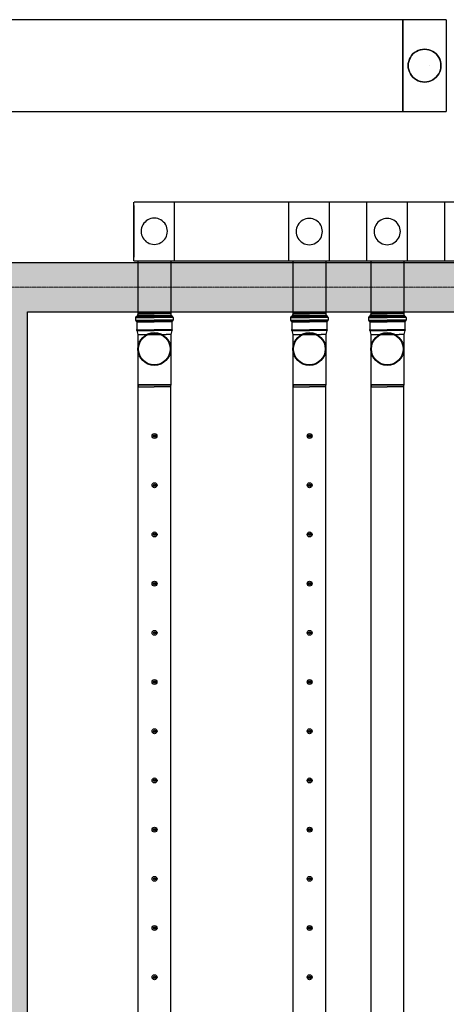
# Model space of a CAD drawing. Header units: millimetres. Extents: x -374129 to 1163271, y -112652 to 695637.
# Tile 46 of 256: x 12703 to 15303, y -38213 to -32209. Entities that reach past the tile are written whole.
import ezdxf
from ezdxf import colors
from ezdxf.entities.mleader import LeaderData, LeaderLine
from ezdxf.math import Vec2, Vec3

# ---------------------------------------------------------------- set-up
doc = ezdxf.new("R2010")
doc.units = ezdxf.units.MM
doc.linetypes.add('ACAD_ISO04W100', pattern=[30, 24, -3, 0, -3])
for name, color, linetype in [('KRT_kreskowanie', 252, 'Continuous'), ('KRT_opisy', 146, 'Continuous'), ('KRT_sciany', 2, 'Continuous'), ('KRT_technologia', 30, 'Continuous')]:
    doc.layers.add(name, color=color, linetype=linetype)
doc.layers.add('KRT_osie', color=55, linetype='ACAD_ISO04W100', lineweight=18)
doc.styles.add('WYMIAR', font='romans.shx', dxfattribs={"width": 0.8})

# ---------------------------------------------------------------- blocks, each defined once
blk = doc.blocks.new('IS_KAO_trójnik_200_góra')
at = {"layer": 'KRT_technologia', "linetype": 'Continuous', "transparency": 33554687}
for p, q in [((34910.88, 13526.05), (34909.2, 13526.05)), ((34909.2, 13526.05), (34909.2, 13514.58)), ((34910.88, 13526.05), (34910.88, 13514.58)), ((34869.72, 13524.58), (34868.63, 13524.29)), ((34868.63, 13524.29), (34868.63, 13514.58)), ((34897.28, 13524.58), (34869.72, 13524.58)), ((34869.72, 13504.58), (34869.72, 13524.58)), ((34900.61, 13524.58), (34897.28, 13524.58)), ((34903.02, 13525.22), (34900.61, 13524.58)), ((34900.61, 13524.58), (34900.61, 13507.41)), ((34903.02, 13525.22), (34901.38, 13524.78)), ((34903.05, 13525.07), (34903.05, 13514.58)), ((34903.07, 13525.27), (34903.12, 13525.45)), ((34903.14, 13525.32), (34903.14, 13514.58)), ((34903.29, 13525.51), (34903.19, 13525.51)), ((34903.34, 13525.32), (34903.34, 13514.58)), ((34903.41, 13525.29), (34903.36, 13525.45)), ((34903.43, 13525.08), (34903.43, 13514.58)), ((34908.29, 13525.23), (34903.48, 13525.23)), ((34908.29, 13525.23), (34908.29, 13514.58)), ((34908.54, 13525.16), (34908.54, 13514.58)), ((34908.83, 13525.74), (34908.83, 13514.58)), ((34911.25, 13525.74), (34911.25, 13514.58)), ((34911.43, 13525.55), (34911.43, 13525.47)), ((34911.55, 13525.07), (34911.55, 13514.58)), ((34912.15, 13525.14), (34911.79, 13525.14)), ((34911.79, 13525.14), (34911.79, 13514.58)), ((34912.15, 13525.07), (34912.15, 13514.58)), ((34912.22, 13514.58), (34912.22, 13525.07)), ((34868.63, 13504.87), (34868.63, 13514.58)), ((34903.05, 13504.09), (34903.05, 13514.58)), ((34903.14, 13503.84), (34903.14, 13514.58)), ((34903.34, 13503.84), (34903.34, 13514.58)), ((34903.43, 13504.08), (34903.43, 13514.58)), ((34908.29, 13503.92), (34908.29, 13514.58)), ((34908.54, 13504), (34908.54, 13514.58)), ((34908.83, 13503.42), (34908.83, 13514.58)), ((34909.2, 13503.11), (34909.2, 13514.58)), ((34910.88, 13503.11), (34910.88, 13514.58)), ((34911.25, 13503.42), (34911.25, 13514.58)), ((34911.55, 13504.09), (34911.55, 13514.58)), ((34911.79, 13504.01), (34911.79, 13514.58)), ((34912.15, 13504.09), (34912.15, 13514.58)), ((34912.22, 13514.58), (34912.22, 13504.09)), ((34869.72, 13504.58), (34868.63, 13504.87)), ((34897.28, 13504.58), (34869.72, 13504.58)), ((34900.61, 13504.58), (34897.28, 13504.58)), ((34900.61, 13504.58), (34900.61, 13507.41)), ((34903.02, 13503.93), (34900.61, 13504.58)), ((34903.07, 13503.88), (34903.12, 13503.7)), ((34903.29, 13503.65), (34903.19, 13503.65)), ((34903.41, 13503.87), (34903.36, 13503.7)), ((34908.29, 13503.92), (34903.48, 13503.92)), ((34910.88, 13503.11), (34909.2, 13503.11)), ((34911.43, 13503.6), (34911.43, 13503.68)), ((34912.15, 13504.01), (34911.79, 13504.01))]:
    blk.add_line(p, q, dxfattribs=at)
at = {"layer": 'KRT_technologia'}
for radius in [10, 9.7]:
    blk.add_circle((34891.65, 13514.58), radius, dxfattribs=at)
at = {"layer": 'KRT_technologia', "linetype": 'Continuous', "transparency": 33554687}
for centre, radius, start, end in [((34909.2, 13525.51), 0.545, 90, 174.26083), ((34910.88, 13525.51), 0.545, 5, 90), ((34903, 13525.29), 0.0727, 285, 345), ((34903.19, 13525.43), 0.0727, 90, 165), ((34903.29, 13525.43), 0.0727, 15, 90), ((34903.48, 13525.31), 0.0727, 195, 270), ((34908.29, 13525.6), 0.364, 270, 354.26083), ((34911.79, 13525.51), 0.364, 185, 270), ((34912.15, 13525.07), 0.0727, 0, 90), ((34903, 13503.86), 0.0727, 15, 75), ((34903.19, 13503.72), 0.0727, 195, 270), ((34903.29, 13503.72), 0.0727, 270, 345), ((34903.48, 13503.85), 0.0727, 90, 165), ((34908.29, 13503.56), 0.364, 5.73917, 90), ((34909.2, 13503.65), 0.545, 185.73917, 270), ((34910.88, 13503.65), 0.545, 270, 355), ((34911.79, 13503.65), 0.364, 90, 175), ((34912.15, 13504.09), 0.0727, 270, 0)]:
    blk.add_arc(centre, radius, start, end, dxfattribs=at)
blk = doc.blocks.new('sys napowietrzania')
at = {"layer": 'KRT_technologia', "linetype": 'ByBlock', "lineweight": -2}
for p, q in [((16322.9, -121.76, 904.27), (10602.37, -121.76, 904.27)), ((10602.37, -681.76, 904.27), (16322.9, -681.76, 904.27)), ((14418.2, -1592.96, -1936.81), (16644.98, -1592.96, -1990.42)), ((14443.28, -1911.66, -3130.26), (14643.28, -1911.66, -3130.26)), ((15388.28, -1911.66, -3130.26), (15588.28, -1911.66, -3130.26)), ((15863.28, -1911.66, -3130.26), (16063.28, -1911.66, -3130.26))]:
    blk.add_line(p, q, dxfattribs=at)
at = {"layer": 'KRT_technologia', "linetype": 'Continuous', "lineweight": -2, "extrusion": (-1.22465e-16, 1, 1.83697e-16)}
blk.add_line((16057.9, -121.76, 904.27), (16057.9, -681.76, 904.27), dxfattribs=at)
at = {"layer": 'KRT_technologia', "linetype": 'Continuous', "lineweight": -2}
for p, q in [((16058.37, -681.76, 904.27), (16058.37, -121.76, 904.27)), ((16322.9, -121.76, 904.27), (16322.9, -681.76, 904.27))]:
    blk.add_line(p, q, dxfattribs=at)
at = {"layer": 'KRT_technologia', "linetype": 'Continuous', "lineweight": -2, "extrusion": (3.06162e-16, -1, 1.04899e-15)}
for p, q in [((14418.2, -1592.96, -1785.14), (14418.2, -1234.26, -1785.14)), ((15362.9, -1592.96, -1588.75), (15362.9, -1235.99, -1588.75)), ((15837.9, -1592.96, -2050), (15837.9, -1235.99, -2050)), ((16313.2, -1592.96, -1323.89), (16313.2, -1234.26, -1323.89))]:
    blk.add_line(p, q, dxfattribs=at)
at = {"layer": 'KRT_technologia', "linetype": 'ByBlock', "lineweight": -2, "extrusion": (-1.22465e-16, -2.46519e-32, -1)}
blk.add_line((14418.2, -1255.04, -1785.14), (14418.2, -1569.26, -2050), dxfattribs=at)
at = {"layer": 'KRT_technologia', "linetype": 'ByBlock', "lineweight": -2, "extrusion": (-3.06162e-16, -1, 1.04899e-15)}
blk.add_line((16644.9, -1234.26, -2050), (14419.9, -1234.26, -2050), dxfattribs=at)
at = {"layer": 'KRT_technologia', "linetype": 'ByBlock', "lineweight": -2, "extrusion": (1.22465e-16, -2.46519e-32, -1)}
for p, q in [((14664.9, -1234.26, -2050), (14664.9, -1592.96, -2050)), ((15609.6, -1235.99, -1853.61), (15609.6, -1592.96, -1853.61)), ((16084.6, -1235.99, -2314.86), (16084.6, -1592.96, -2314.86))]:
    blk.add_line(p, q, dxfattribs=at)
at = {"layer": 'KRT_technologia'}
for p, q in [((14443.2, -1592.96, -3548.44), (14443.29, -1924.16, -4537.56)), ((14643.2, -1592.96, -3548.44), (14643.2, -1924.16, -4475.38)), ((15388.2, -1592.96, -3548.44), (15388.29, -1924.16, -4537.56)), ((15588.2, -1592.96, -3548.44), (15588.2, -1924.16, -4475.38)), ((15863.2, -1592.96, -3548.44), (15863.29, -1924.16, -4537.56)), ((16063.2, -1592.96, -3548.44), (16063.2, -1924.16, -4475.38))]:
    blk.add_line(p, q, dxfattribs=at)
at = {"layer": 'KRT_technologia', "linetype": 'Continuous', "lineweight": -3}
blk.add_line((14443.28, -1924.16, -3130.26), (14643.28, -1924.16, -3130.26), dxfattribs=at)
at = {"layer": 'KRT_technologia', "linetype": 'Continuous', "transparency": 33554687, "elevation": -3130.26}
for points in [[(14643.28, -12485.01), (14643.28, -10582.71), (14643.28, -2349.21), (14443.28, -2349.21), (14443.28, -10582.71), (14443.28, -12485.01), (14543.28, -12485.01), (14643.28, -12485.01), (14640.11, -12495.38), (14543.28, -12495.38), (14446.45, -12495.38), (14443.28, -12485.01)], [(15588.28, -12485.01), (15588.28, -10582.71), (15588.28, -2349.21), (15388.28, -2349.21), (15388.28, -10582.71), (15388.28, -12485.01), (15488.28, -12485.01), (15588.28, -12485.01), (15585.11, -12495.38), (15488.28, -12495.38), (15391.45, -12495.38), (15388.28, -12485.01)], [(16063.28, -12485.01), (16063.28, -10582.71), (16063.28, -2349.21), (15863.28, -2349.21), (15863.28, -10582.71), (15863.28, -12485.01), (15963.28, -12485.01), (16063.28, -12485.01), (16060.11, -12495.38), (15963.28, -12495.38), (15866.45, -12495.38), (15863.28, -12485.01)]]:
    blk.add_lwpolyline(points, dxfattribs=at)
at = {"layer": 'KRT_technologia', "linetype": 'ByBlock', "lineweight": -2}
blk.add_circle((16220.4, -401.76, -2390), 0.05, dxfattribs=at)
at = {"layer": 'KRT_technologia'}
for centre, radius in [((14544.78, -2660.34, -3130.26), 15), ((14544.78, -2660.34, -3130.26), 7), ((14544.78, -2660.34, -3130.26), 1.5), ((15489.78, -2660.34, -3130.26), 15), ((15489.78, -2660.34, -3130.26), 7), ((15489.78, -2660.34, -3130.26), 1.5), ((14544.78, -2960.34, -3130.26), 15), ((14544.78, -2960.34, -3130.26), 7), ((14544.78, -2960.34, -3130.26), 1.5), ((15489.78, -2960.34, -3130.26), 15), ((15489.78, -2960.34, -3130.26), 7), ((15489.78, -2960.34, -3130.26), 1.5), ((14544.78, -3260.34, -3130.26), 15), ((14544.78, -3260.34, -3130.26), 7), ((14544.78, -3260.34, -3130.26), 1.5), ((15489.78, -3260.34, -3130.26), 15), ((15489.78, -3260.34, -3130.26), 7), ((15489.78, -3260.34, -3130.26), 1.5), ((14544.78, -3560.34, -3130.26), 15), ((14544.78, -3560.34, -3130.26), 7), ((14544.78, -3560.34, -3130.26), 1.5), ((15489.78, -3560.34, -3130.26), 15), ((15489.78, -3560.34, -3130.26), 7), ((15489.78, -3560.34, -3130.26), 1.5), ((14544.78, -3860.34, -3130.26), 15), ((14544.78, -3860.34, -3130.26), 7), ((14544.78, -3860.34, -3130.26), 1.5), ((15489.78, -3860.34, -3130.26), 15), ((15489.78, -3860.34, -3130.26), 7), ((15489.78, -3860.34, -3130.26), 1.5), ((14544.78, -4160.34, -3130.26), 15), ((14544.78, -4160.34, -3130.26), 7), ((14544.78, -4160.34, -3130.26), 1.5), ((15489.78, -4160.34, -3130.26), 15), ((15489.78, -4160.34, -3130.26), 7), ((15489.78, -4160.34, -3130.26), 1.5), ((14544.78, -4460.34, -3130.26), 15), ((14544.78, -4460.34, -3130.26), 7), ((14544.78, -4460.34, -3130.26), 1.5), ((15489.78, -4460.34, -3130.26), 15), ((15489.78, -4460.34, -3130.26), 7), ((15489.78, -4460.34, -3130.26), 1.5), ((14544.78, -4760.34, -3130.26), 15), ((14544.78, -4760.34, -3130.26), 7), ((14544.78, -4760.34, -3130.26), 1.5), ((15489.78, -4760.34, -3130.26), 15), ((15489.78, -4760.34, -3130.26), 7), ((15489.78, -4760.34, -3130.26), 1.5), ((14544.78, -5060.34, -3130.26), 15), ((14544.78, -5060.34, -3130.26), 7), ((14544.78, -5060.34, -3130.26), 1.5), ((15489.78, -5060.34, -3130.26), 15), ((15489.78, -5060.34, -3130.26), 7), ((15489.78, -5060.34, -3130.26), 1.5), ((14544.78, -5360.34, -3130.26), 15), ((14544.78, -5360.34, -3130.26), 7), ((14544.78, -5360.34, -3130.26), 1.5), ((15489.78, -5360.34, -3130.26), 15), ((15489.78, -5360.34, -3130.26), 7), ((15489.78, -5360.34, -3130.26), 1.5), ((14544.78, -5660.34, -3130.26), 15), ((14544.78, -5660.34, -3130.26), 7), ((14544.78, -5660.34, -3130.26), 1.5), ((15489.78, -5660.34, -3130.26), 15), ((15489.78, -5660.34, -3130.26), 7), ((15489.78, -5660.34, -3130.26), 1.5), ((14544.78, -5960.34, -3130.26), 15), ((14544.78, -5960.34, -3130.26), 7), ((14544.78, -5960.34, -3130.26), 1.5), ((15489.78, -5960.34, -3130.26), 15), ((15489.78, -5960.34, -3130.26), 7), ((15489.78, -5960.34, -3130.26), 1.5)]:
    blk.add_circle(centre, radius, dxfattribs=at)
at = {"layer": 'KRT_technologia', "linetype": 'Continuous', "lineweight": -3, "extrusion": (-1.45519e-13, -4.39625e-13, -1)}
for major_axis in [(-100, 0), (100, 0)]:
    blk.add_ellipse((16190.4, -401.76, 904.27), major_axis=major_axis, ratio=1, start_param=0, end_param=3.1415927, dxfattribs=at)
at = {"layer": 'KRT_technologia', "linetype": 'Continuous', "lineweight": -3}
for centre, major_axis in [((16190.4, -401.76, 329.41), (0, 100)), ((16190.4, -401.76, -147.5), (0, 100)), ((16190.4, -401.76, 0), (0, 100)), ((16190.4, -401.76, -327.5), (100, 0)), ((16190.4, -401.76, -1360), (0, 100)), ((16190.4, -401.76, 329.41), (0, -100)), ((16190.4, -401.76, -147.5), (0, -100)), ((16190.4, -401.76, 0), (0, -100)), ((16190.4, -401.76, -1360), (0, -100)), ((16190.4, -401.76, -327.5), (-100, 0)), ((14543.2, -1411.89, -1785.14), (80, 0)), ((15487.9, -1413.61, -1588.75), (80, 0)), ((15962.9, -1413.61, -2050), (80, 0)), ((14543.2, -1411.89, -1785.14), (-80, 0)), ((15487.9, -1413.61, -1588.75), (-80, 0)), ((15962.9, -1413.61, -2050), (-80, 0))]:
    blk.add_ellipse(centre, major_axis=major_axis, ratio=1, start_param=0, end_param=3.1415927, dxfattribs=at)
at = {"layer": 'KRT_technologia', "linetype": 'Continuous', "lineweight": -3, "extrusion": (-1.83697e-16, -3.37446e-32, -1)}
for major_axis in [(0, -100), (0, 100)]:
    blk.add_ellipse((16190.4, -401.76, 329.41), major_axis=major_axis, ratio=1, start_param=0, end_param=3.1415927, dxfattribs=at)
at = {"layer": 'KRT_technologia', "linetype": 'Continuous', "lineweight": -3, "extrusion": (-2.83277e-16, -6.29012e-33, -1)}
for centre, major_axis in [((16190.4, -401.76, -147.5), (0, -100)), ((16190.4, -401.76, 0), (0, -100)), ((16190.4, -401.76, -147.5), (0, 100)), ((16190.4, -401.76, 0), (0, 100))]:
    blk.add_ellipse(centre, major_axis=major_axis, ratio=1, start_param=0, end_param=3.1415927, dxfattribs=at)
at = {"layer": 'KRT_technologia', "linetype": 'Continuous', "lineweight": -3, "extrusion": (8.01883e-29, 1.83697e-16, -1)}
blk.add_ellipse((16190.4, -401.76, -327.5), major_axis=(-100, 0), ratio=1, start_param=0, end_param=3.1415927, dxfattribs=at)
at = {"layer": 'KRT_technologia', "linetype": 'Continuous', "lineweight": -3, "extrusion": (-2.83277e-16, 3.7494e-33, -1)}
for major_axis in [(0, -100), (0, 100)]:
    blk.add_ellipse((16190.4, -401.76, -1360), major_axis=major_axis, ratio=1, start_param=0, end_param=3.1415927, dxfattribs=at)
at = {"layer": 'KRT_technologia', "linetype": 'Continuous', "lineweight": -3, "extrusion": (-8.0197e-29, 1.83697e-16, -1)}
blk.add_ellipse((16190.4, -401.76, -327.5), major_axis=(100, 0), ratio=1, start_param=0, end_param=3.1415927, dxfattribs=at)
at = {"layer": 'KRT_technologia', "xscale": 10, "yscale": 10, "zscale": 10, "rotation": 90}
for p in [(149689.06, -351046.37, -3130.26), (150634.06, -351046.37, -3130.26), (151109.06, -351046.37, -3130.26)]:
    blk.add_blockref('IS_KAO_trójnik_200_góra', p, dxfattribs=at)

msp = doc.modelspace()

# ---------------------------------------------------------------- linework, layer by layer
at = {"layer": 'KRT_osie', "ltscale": 0.5}
msp.add_line((-5554.82, -33840.64), (73659.31, -33840.64), dxfattribs=at)
at = {"layer": 'KRT_sciany'}
for p, q in [((-150, -33690.64), (19050, -33690.64)), ((12750, -33990.64), (18750, -33990.64))]:
    msp.add_line(p, q, dxfattribs=at)

# ---------------------------------------------------------------- leaders
at = {"layer": 'KRT_opisy', "color": 1}
ml = msp.add_multileader_mtext('Standard', dxfattribs=at)
ml.set_content('\\C54;PODŁOGA TECHNICZNA Z KRAT TWORZYWOWYCH', style='WYMIAR')
ml.set_leader_properties()
ml.build(insert=Vec2(0, 0))
ml.multileader.update_dxf_attribs({"text_right_attachment_type": 6, "dogleg_length": 0.36, "arrow_head_size": 200, "scale": 100})
ctx = ml.context
ctx.base_point, ctx.scale, ctx.char_height, ctx.arrow_head_size, ctx.landing_gap_size, ctx.plane_origin = Vec3(-8902.3, -37930.41), 100, 200, 200, 9, Vec3(-43376.14, -121919.11)
ctx.right_attachment = 6
notes = []
notes.append((ctx, [(0, (1, 1, 0), (-8938.3, -37930.41), (1, 0), 36, [(1, [(-9717.75, -37260.04)], 0, [])])]))
ctx.mtext.insert, ctx.mtext.width, ctx.mtext.defined_height, ctx.mtext.flow_direction = Vec3(-8893.3, -37830.41), 3424.9477, 1400.46, 5
ctx.mtext.has_bg_fill, ctx.mtext.bg_color, ctx.mtext.bg_scale_factor, ctx.mtext.bg_transparency, ctx.mtext.use_window_bg_color = 1, -1027028792, 1.5, 0, 1
for ctx, leaders in notes:
    for number, flags, end, landing, length, lines in leaders:
        leader = LeaderData()
        leader.index, (leader.has_last_leader_line, leader.has_dogleg_vector, leader.attachment_direction) = number, flags
        leader.last_leader_point, leader.dogleg_vector, leader.dogleg_length = Vec3(end), Vec3(landing), length
        for number, points, colour, breaks in lines:
            line = LeaderLine()
            line.index, line.vertices, line.color, line.breaks = number, Vec3.list(points), colors.encode_raw_color(colour), breaks
            leader.lines.append(line)
        ctx.leaders.append(leader)

# ---------------------------------------------------------------- next in the draw order: hatches: boundary and pattern name
at = {"layer": 'KRT_kreskowanie'}
h = msp.add_hatch(dxfattribs=at)
h.set_pattern_fill('ANSI33', color=256, scale=20, style=0)
h.set_pattern_definition([(45, (-1e-05, 3009.36), (-89.80256, 89.80256), []), (45, (89.8, 3009.36), (-89.80256, 89.80256), [63.5, -31.75])])
h.paths.add_polyline_path([(6450, -33990.64), (12450, -33990.64), (12450, -46990.64), (12750, -46990.64), (12750, -33990.64), (18750, -33990.64), (18750, -46990.64), (19050, -46990.64), (19050, -33690.64), (-150, -33690.64), (-150, -46990.64), (150, -46990.64), (150, -33990.64), (6150, -33990.64), (6150, -46990.64), (6450, -46990.64)])

# ---------------------------------------------------------------- next in the draw order: linework, layer by layer
at = {"layer": 'KRT_sciany'}
msp.add_line((12750, -46990.64), (12750, -33990.64), dxfattribs=at)

# ---------------------------------------------------------------- next in the draw order: block references
msp.add_blockref('sys napowietrzania', (-1019.98, -32087.66, 3070))

doc.saveas('drawing.dxf')
